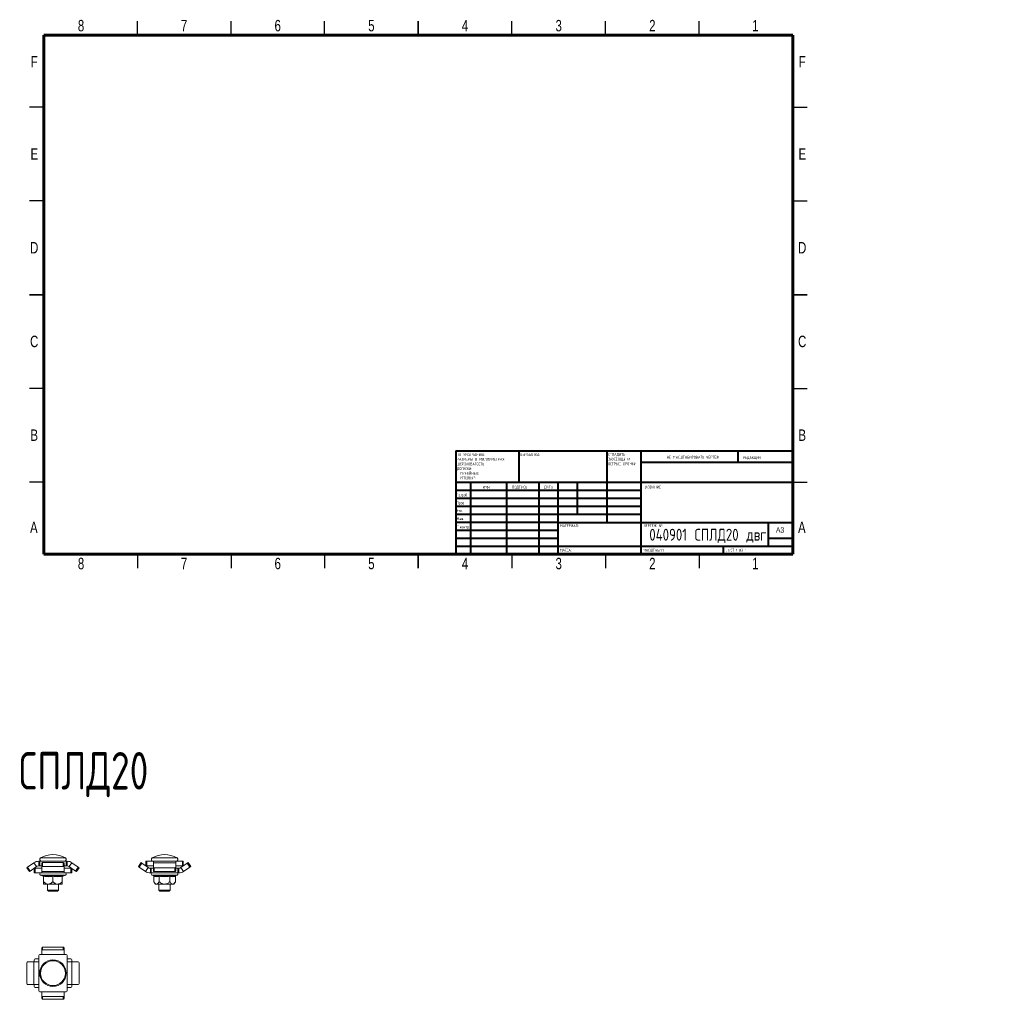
# Model space of a CAD drawing. Header units: millimetres. Extents: x -3 to 523, y -227 to 295.
import ezdxf

# ---------------------------------------------------------------- set-up
doc = ezdxf.new("R2010")
doc.units = ezdxf.units.MM
doc.styles.add('SLDTEXTSTYLE0', font='TXT', dxfattribs={"width": 0.7, "bigfont": 'bigfont'})
doc.styles.add('SLDTEXTSTYLE1', font='TXT', dxfattribs={"width": 0.75, "bigfont": 'bigfont'})
doc.styles.add('SLDTEXTSTYLE2', font='TXT', dxfattribs={"width": 0.75})
doc.styles.add('SLDTEXTSTYLE3', font='TXT', dxfattribs={"width": 0.681818, "bigfont": 'bigfont'})

# ---------------------------------------------------------------- blocks, each defined once
blk = doc.blocks.new('SW_NOTE_0')
at = {"color": 0, "linetype": 'Continuous', "lineweight": 0, "char_height": 1.5, "attachment_point": 1, "style": 'SLDTEXTSTYLE1'}
for s, insert in [('\\M+18452\\M+18443\\M+1844C\\M+18440\\M+18444\\M+18449\\M+18453\\M+1845D', (0, 1.93)), ('\\M+18448\\M+18440\\M+18454\\M+18452\\M+18445\\M+1844E\\M+18457\\M+1845C \\M+18449', (0, -0.57)), ('\\M+1844F\\M+18452\\M+18453\\M+18451\\M+1845C\\M+18445 \\M+1844B\\M+18451\\M+1844F\\M+1844D\\M+1844B\\M+18449', (0, -3.07))]:
    blk.add_mtext(s, dxfattribs=dict(at, insert=insert))
blk = doc.blocks.new('SW_NOTE_1')
at = {"color": 0, "linetype": 'Continuous', "lineweight": 0, "char_height": 1.5, "attachment_point": 1, "style": 'SLDTEXTSTYLE1'}
for s, insert in [('\\M+18450\\M+1844F \\M+18454\\M+1844D\\M+1844F\\M+1844C\\M+18458\\M+18440\\M+1844E\\M+18449\\M+1845F:', (0, 1.93)), ('\\M+18451\\M+18440\\M+18448\\M+1844D\\M+18445\\M+18451\\M+1845C \\M+18442 \\M+1844D\\M+18449\\M+1844C\\M+1844C\\M+18449\\M+1844D\\M+18445\\M+18453\\M+18451\\M+18440\\M+18456', (0, -0.57)), ('\\M+18459\\M+18445\\M+18451\\M+1844F\\M+18456\\M+1844F\\M+18442\\M+18440\\M+18453\\M+1844F\\M+18452\\M+18453\\M+1845D:', (0, -3.07)), ('\\M+18444\\M+1844F\\M+18450\\M+18454\\M+18452\\M+1844B\\M+18449:', (0, -5.57)), ('\\M+1844C\\M+18449\\M+1844E\\M+18445\\M+1844A\\M+1844E\\M+1845C\\M+18445:', (1.69, -8.07)), ('\\M+18454\\M+18443\\M+1844C\\M+1844F\\M+18442\\M+1845C\\M+18445:', (1.69, -10.57))]:
    blk.add_mtext(s, dxfattribs=dict(at, insert=insert))

msp = doc.modelspace()

# ---------------------------------------------------------------- linework, layer by layer
at = {"color": 7, "linetype": 'Continuous', "lineweight": 30}
for p, q in [((60, 287), (60, 294.5)), ((110, 287), (110, 294.5)), ((160, 287), (160, 294.5)), ((210, 287), (210, 294.5)), ((210, 294.5), (210, 287)), ((260, 287), (260, 294.5)), ((310, 287), (310, 294.5)), ((360, 287), (360, 294.5)), ((10, 248.5), (2.5, 248.5)), ((410, 248.5), (417.5, 248.5)), ((10, 198.5), (2.5, 198.5)), ((410, 198.5), (417.5, 198.5)), ((10, 148.5), (2.5, 148.5)), ((2.5, 148.5), (10, 148.5)), ((410, 148.5), (417.5, 148.5)), ((417.5, 148.5), (410, 148.5)), ((10, 98.5), (2.5, 98.5)), ((410, 98.5), (417.5, 98.5)), ((10, 48.5), (2.5, 48.5)), ((410, 48.5), (417.5, 48.5)), ((60, 10), (60, 2.5)), ((110, 10), (110, 2.5)), ((160, 10), (160, 2.5)), ((210, 10), (210, 2.5)), ((210, 2.5), (210, 10)), ((260, 10), (260, 2.5)), ((310, 10), (310, 2.5)), ((360, 10), (360, 2.5))]:
    msp.add_line(p, q, dxfattribs=at)
at = {"color": 7, "linetype": 'Continuous', "lineweight": 60}
for p, q in [((10, 10), (10, 287)), ((10, 287), (410, 287)), ((410, 287), (410, 10)), ((410, 10), (10, 10))]:
    msp.add_line(p, q, dxfattribs=at)
at = {"color": 7, "linetype": 'Continuous', "lineweight": 40}
for p, q in [((230, 65.25), (410, 65.25)), ((230, 65.25), (230, 10)), ((263.8, 48.25), (263.8, 65.25)), ((310.6, 65.25), (310.6, 27)), ((328.8, 65.25), (328.8, 10)), ((380.8, 58.88), (380.8, 65.25)), ((410, 58.88), (328.8, 58.88)), ((410, 48.25), (230, 48.25)), ((237.8, 48.25), (237.8, 10)), ((256.99, 48.25), (256.99, 10)), ((274.4, 48.25), (274.4, 10)), ((284.6, 10), (284.6, 48.25)), ((295, 31.25), (295, 48.25)), ((328.8, 44), (230, 44)), ((328.8, 39.75), (230, 39.75)), ((328.8, 35.5), (230, 35.5)), ((328.8, 31.25), (230, 31.25)), ((284.6, 27), (230, 27)), ((284.6, 27), (410, 27)), ((397, 14.25), (397, 27)), ((284.6, 22.75), (230, 22.75)), ((284.6, 18.5), (230, 18.5)), ((410, 18.5), (397, 18.5)), ((230, 14.25), (410, 14.25)), ((373, 10), (373, 14.25))]:
    msp.add_line(p, q, dxfattribs=at)
at = {"color": 8, "linetype": 'Continuous', "lineweight": 15}
for p, q in [((8.31, -152.03), (10.25, -152.03)), ((10.25, -152.03), (21.58, -152.03)), ((67.9, -152.03), (79.23, -152.03)), ((79.23, -152.03), (81.17, -152.03)), ((21.68, -161.15), (8.21, -161.15)), ((81.27, -161.15), (67.8, -161.15))]:
    msp.add_line(p, q, dxfattribs=at)
at = {"color": 7, "linetype": 'Continuous', "lineweight": 15}
for p, q in [((1.01, -157.25), (1.42, -156.97)), ((2.45, -159.3), (1.01, -157.25)), ((1.42, -156.97), (4.78, -154.61)), ((1.42, -156.97), (2.86, -159.01)), ((6.22, -156.66), (2.86, -159.01)), ((4.78, -154.61), (6.22, -156.66)), ((4.95, -160.05), (4.95, -157.55)), ((4.95, -157.55), (5.45, -157.55)), ((5.45, -157.55), (5.45, -160.05)), ((5.45, -157.55), (8.95, -157.55)), ((7.37, -156.3), (7.37, -153.8)), ((7.37, -153.8), (7.87, -153.8)), ((7.87, -156.3), (7.37, -156.3)), ((7.87, -153.8), (7.87, -156.3)), ((22.03, -153.8), (7.87, -153.8)), ((8.95, -156.3), (7.87, -156.3)), ((8.95, -156.88), (8.95, -154.83)), ((8.95, -156.88), (8.95, -159.24)), ((9.45, -154.55), (9.45, -156.6)), ((9.45, -154.55), (20.45, -154.55)), ((9.45, -156.6), (20.45, -156.6)), ((20.45, -156.6), (20.45, -154.55)), ((20.95, -154.83), (20.95, -156.88)), ((22.03, -156.3), (20.95, -156.3)), ((20.95, -156.88), (20.95, -159.24)), ((20.95, -157.55), (24.45, -157.55)), ((22.03, -156.3), (22.03, -153.8)), ((22.03, -153.8), (22.53, -153.8)), ((22.53, -156.3), (22.03, -156.3)), ((22.53, -153.8), (22.53, -156.3)), ((23.68, -156.66), (25.11, -154.61)), ((27.04, -159.01), (23.68, -156.66)), ((24.45, -160.05), (24.45, -157.55)), ((24.45, -157.55), (24.95, -157.55)), ((24.95, -157.55), (24.95, -160.05)), ((28.47, -156.97), (25.11, -154.61)), ((27.04, -159.01), (28.47, -156.97)), ((28.88, -157.25), (27.45, -159.3)), ((28.47, -156.97), (28.88, -157.25)), ((60.6, -156.6), (62.04, -154.55)), ((61.01, -156.88), (60.6, -156.6)), ((62.45, -154.83), (61.01, -156.88)), ((61.01, -156.88), (64.37, -159.24)), ((62.04, -154.55), (62.45, -154.83)), ((62.45, -154.83), (65.81, -157.19)), ((65.81, -157.19), (64.37, -159.24)), ((64.54, -156.3), (64.54, -153.8)), ((64.54, -153.8), (65.04, -153.8)), ((65.04, -156.3), (64.54, -156.3)), ((65.04, -153.8), (65.04, -156.3)), ((68.54, -153.8), (65.04, -153.8)), ((68.54, -156.3), (65.04, -156.3)), ((66.95, -160.05), (66.95, -157.55)), ((66.95, -157.55), (67.45, -157.55)), ((67.45, -157.55), (67.45, -160.05)), ((67.45, -157.55), (68.54, -157.55)), ((80.54, -153.8), (68.54, -153.8)), ((68.54, -154.61), (68.54, -153.8)), ((80.54, -154.61), (68.54, -154.61)), ((68.54, -156.97), (68.54, -154.61)), ((68.54, -159.01), (68.54, -156.97)), ((69.04, -157.25), (69.04, -159.3)), ((80.04, -157.25), (69.04, -157.25)), ((80.04, -159.3), (80.04, -157.25)), ((80.54, -153.8), (80.54, -154.61)), ((84.04, -153.8), (80.54, -153.8)), ((80.54, -156.97), (80.54, -154.61)), ((84.04, -156.3), (80.54, -156.3)), ((80.54, -156.97), (80.54, -159.01)), ((80.54, -157.55), (81.62, -157.55)), ((81.62, -160.05), (81.62, -157.55)), ((81.62, -157.55), (82.12, -157.55)), ((82.12, -157.55), (82.12, -160.05)), ((83.26, -157.19), (86.63, -154.83)), ((84.7, -159.24), (83.26, -157.19)), ((84.04, -156.3), (84.04, -153.8)), ((84.04, -153.8), (84.54, -153.8)), ((84.54, -156.3), (84.04, -156.3)), ((84.54, -153.8), (84.54, -156.3)), ((88.06, -156.88), (84.7, -159.24)), ((86.63, -154.83), (87.04, -154.55)), ((88.06, -156.88), (86.63, -154.83)), ((87.04, -154.55), (88.47, -156.6)), ((88.47, -156.6), (88.06, -156.88)), ((2.86, -159.01), (2.45, -159.3)), ((5.45, -160.05), (4.95, -160.05)), ((5.45, -160.05), (8.95, -160.05)), ((8.21, -161.15), (9.71, -161.7)), ((8.95, -159.24), (20.95, -159.24)), ((8.95, -160.05), (8.95, -159.24)), ((8.95, -160.05), (20.95, -160.05)), ((9.95, -161.77), (9.95, -164.71)), ((14.95, -161.77), (14.95, -164.71)), ((19.95, -161.77), (19.95, -164.71)), ((20.18, -161.7), (21.68, -161.15)), ((20.95, -159.24), (20.95, -160.05)), ((20.95, -160.05), (24.45, -160.05)), ((24.95, -160.05), (24.45, -160.05)), ((27.45, -159.3), (27.04, -159.01)), ((67.45, -160.05), (66.95, -160.05)), ((67.45, -160.05), (81.62, -160.05)), ((67.8, -161.15), (68.47, -161.39)), ((68.76, -161.77), (68.76, -164.71)), ((80.04, -159.3), (69.04, -159.3)), ((71.65, -161.77), (71.65, -164.71)), ((77.42, -161.77), (77.42, -164.71)), ((80.31, -161.77), (80.31, -164.71)), ((80.6, -161.39), (81.27, -161.15)), ((82.12, -160.05), (81.62, -160.05)), ((12.45, -166.05), (9.95, -166.05)), ((11.95, -166.05), (11.95, -169.24)), ((17.45, -166.05), (12.45, -166.05)), ((19.95, -166.05), (17.45, -166.05)), ((17.95, -169.24), (17.95, -166.05)), ((68.76, -164.71), (69.54, -166.05)), ((70.21, -166.05), (69.54, -166.05)), ((74.54, -166.05), (70.21, -166.05)), ((71.54, -166.05), (71.54, -169.24)), ((78.87, -166.05), (74.54, -166.05)), ((77.54, -169.24), (77.54, -166.05)), ((79.54, -166.05), (78.87, -166.05)), ((79.54, -166.05), (80.31, -164.71)), ((11.95, -169.24), (12.5, -169.8)), ((11.95, -169.24), (12.83, -169.24)), ((12.5, -169.8), (13.22, -169.8)), ((12.83, -169.24), (17.95, -169.24)), ((13.22, -169.8), (17.39, -169.8)), ((17.39, -169.8), (17.95, -169.24)), ((71.54, -169.24), (72.09, -169.8)), ((71.54, -169.24), (76.66, -169.24)), ((72.09, -169.8), (76.27, -169.8)), ((76.27, -169.8), (76.98, -169.8)), ((76.66, -169.24), (77.54, -169.24)), ((76.98, -169.8), (77.54, -169.24)), ((9.45, -199.58), (9.45, -201.02)), ((9.45, -199.58), (20.45, -199.58)), ((20.45, -201.02), (20.45, -199.58)), ((7.37, -207.52), (7.37, -204.02)), ((22.03, -203.52), (7.87, -203.52)), ((8.95, -201.43), (8.95, -199.99)), ((8.95, -201.43), (8.95, -203.52)), ((9.45, -201.02), (20.45, -201.02)), ((20.95, -199.99), (20.95, -201.43)), ((20.95, -203.52), (20.95, -201.43)), ((22.53, -204.02), (22.53, -207.52)), ((1.01, -219.02), (1.01, -208.02)), ((1.42, -207.52), (4.78, -207.52)), ((4.78, -219.52), (4.78, -207.52)), ((4.78, -207.52), (7.37, -207.52)), ((4.95, -206.43), (4.95, -207.52)), ((5.45, -205.93), (7.37, -205.93)), ((7.37, -219.52), (7.37, -207.52)), ((24.45, -205.93), (22.53, -205.93)), ((22.53, -219.52), (22.53, -207.52)), ((22.53, -207.52), (25.11, -207.52)), ((24.95, -206.43), (24.95, -207.52)), ((25.11, -219.52), (25.11, -207.52)), ((28.47, -207.52), (25.11, -207.52)), ((28.88, -219.02), (28.88, -208.02)), ((1.42, -219.52), (4.78, -219.52)), ((7.37, -219.52), (4.78, -219.52)), ((4.95, -219.52), (4.95, -220.6)), ((7.37, -223.02), (7.37, -219.52)), ((22.53, -223.02), (22.53, -219.52)), ((25.11, -219.52), (22.53, -219.52)), ((24.95, -219.52), (24.95, -220.6)), ((28.47, -219.52), (25.11, -219.52)), ((5.45, -221.1), (7.37, -221.1)), ((22.03, -223.52), (7.87, -223.52)), ((8.95, -223.52), (8.95, -225.61)), ((8.95, -227.04), (8.95, -225.61)), ((9.45, -226.02), (20.45, -226.02)), ((9.45, -226.02), (9.45, -227.45)), ((20.45, -227.45), (20.45, -226.02)), ((20.95, -225.61), (20.95, -223.52)), ((20.95, -225.61), (20.95, -227.04)), ((22.53, -221.1), (24.45, -221.1)), ((9.45, -227.45), (20.45, -227.45))]:
    msp.add_line(p, q, dxfattribs=at)
at = {"color": 7, "linetype": 'Continuous', "lineweight": 15, "flags": 128}
for points in [[(8.95, -154.83), (8.96, -154.78), (8.98, -154.72), (9.03, -154.67), (9.09, -154.63), (9.17, -154.6), (9.26, -154.57), (9.35, -154.55), (9.45, -154.55)], [(9.45, -156.6), (9.35, -156.6), (9.26, -156.62), (9.17, -156.64), (9.09, -156.68), (9.03, -156.72), (8.98, -156.77), (8.96, -156.83), (8.95, -156.88)], [(20.45, -154.55), (20.54, -154.55), (20.64, -154.57), (20.72, -154.6), (20.8, -154.63), (20.86, -154.67), (20.91, -154.72), (20.94, -154.78), (20.95, -154.83)], [(20.95, -156.88), (20.94, -156.83), (20.91, -156.77), (20.86, -156.72), (20.8, -156.68), (20.72, -156.64), (20.64, -156.62), (20.54, -156.6), (20.45, -156.6)], [(68.54, -156.97), (68.55, -157.02), (68.57, -157.08), (68.62, -157.12), (68.68, -157.17), (68.76, -157.2), (68.84, -157.23), (68.94, -157.25), (69.04, -157.25)], [(80.04, -157.25), (80.13, -157.25), (80.23, -157.23), (80.31, -157.2), (80.39, -157.17), (80.45, -157.12), (80.5, -157.08), (80.53, -157.02), (80.54, -156.97)], [(69.04, -159.3), (68.94, -159.29), (68.84, -159.28), (68.76, -159.25), (68.68, -159.22), (68.62, -159.17), (68.57, -159.12), (68.55, -159.07), (68.54, -159.01)], [(80.54, -159.01), (80.53, -159.07), (80.5, -159.12), (80.45, -159.17), (80.39, -159.22), (80.31, -159.25), (80.23, -159.28), (80.13, -159.29), (80.04, -159.3)]]:
    msp.add_lwpolyline(points, dxfattribs=at)
at = {"color": 7, "linetype": 'Continuous', "lineweight": 15}
for radius in [7.1, 6.64]:
    msp.add_circle((14.95, -213.52), radius, dxfattribs=at)
for centre, radius, start, end in [((8.8, -152.85), 0.95, 120.904, 270), ((14.95, -163.12), 12.92, 59.096, 120.904), ((21.1, -152.85), 0.95, 270, 59.096), ((68.39, -152.85), 0.95, 120.904, 270), ((74.54, -163.12), 12.92, 59.096, 120.904), ((80.69, -152.85), 0.95, 270, 59.096), ((7.37, -158.3), 4.5, 90, 125), ((7.37, -158.3), 2, 90, 125), ((22.53, -158.3), 4.5, 55, 90), ((22.53, -158.3), 2, 55, 90), ((66.95, -155.55), 2, 235, 270), ((82.12, -155.55), 2, 270, 305), ((8.41, -160.62), 0.567, 90, 250), ((9.59, -162.03), 0.36, 0.6755, 70.0455), ((20.31, -162.03), 0.36, 109.9694, 179.3179), ((21.49, -160.62), 0.567, 290, 90), ((66.95, -155.55), 4.5, 235, 270), ((67.99, -160.62), 0.567, 90, 250), ((81.08, -160.62), 0.567, 290, 90), ((82.12, -155.55), 4.5, 270, 305), ((9.41, -200.04), 0.462, 84.8889, 173.7565), ((20.49, -200.04), 0.462, 6.2435, 95.1111), ((7.87, -204.02), 0.5, 90, 180), ((9.41, -201.48), 0.462, 84.8889, 173.7565), ((20.49, -201.48), 0.462, 6.2435, 95.1111), ((22.03, -204.02), 0.5, 0, 90), ((1.47, -207.98), 0.462, 96.2435, 185.1111), ((5.45, -206.43), 0.5, 90, 180), ((24.45, -206.43), 0.5, 0, 90), ((28.42, -207.98), 0.462, 354.8889, 83.7565), ((1.47, -219.06), 0.462, 174.8889, 263.7565), ((5.45, -220.6), 0.5, 180, 270), ((24.45, -220.6), 0.5, 270, 0), ((28.42, -219.06), 0.462, 276.2435, 5.1111), ((7.87, -223.02), 0.5, 180, 270), ((9.41, -225.56), 0.462, 186.2435, 275.1111), ((20.49, -225.56), 0.462, 264.8889, 353.7565), ((22.03, -223.02), 0.5, 270, 0), ((9.41, -226.99), 0.462, 186.2435, 275.1111), ((20.49, -226.99), 0.462, 264.8889, 353.7565)]:
    msp.add_arc(centre, radius, start, end, dxfattribs=at)
for points, knots in [([(9.69, -161.39), (10.13, -161.48), (10.78, -161.6), (11.66, -161.68), (12.49, -161.71), (13.34, -161.66), (14.21, -161.54), (14.7, -161.44), (14.95, -161.39)], [0, 0, 0, 0, 0.248991, 0.374331, 0.500003, 0.714922, 0.857297, 1, 1, 1, 1]), ([(9.69, -161.39), (9.69, -161.39), (9.73, -161.41), (9.8, -161.45), (9.88, -161.54), (9.94, -161.65), (9.94, -161.73), (9.95, -161.77)], [0, 0, 0, 0, 0.007914, 0.267535, 0.528603, 0.763816, 1, 1, 1, 1]), ([(14.95, -161.77), (14.53, -161.84), (13.71, -161.99), (12.45, -162.06), (11.19, -161.99), (10.36, -161.84), (9.95, -161.77)], [0, 0, 0, 0, 0.249142, 0.5, 0.749009, 1, 1, 1, 1]), ([(14.95, -161.39), (15.38, -161.48), (16.03, -161.6), (16.9, -161.68), (17.72, -161.71), (18.57, -161.66), (19.45, -161.54), (19.95, -161.44), (20.2, -161.39)], [0, 0, 0, 0, 0.248991, 0.374331, 0.500003, 0.714922, 0.857297, 1, 1, 1, 1]), ([(14.95, -161.77), (14.95, -161.73), (14.95, -161.65), (14.95, -161.54), (14.95, -161.45), (14.95, -161.41), (14.95, -161.39), (14.95, -161.39)], [0, 0, 0, 0, 0.236184, 0.471397, 0.732465, 0.992086, 1, 1, 1, 1]), ([(19.95, -161.77), (19.53, -161.84), (18.71, -161.99), (17.45, -162.06), (16.19, -161.99), (15.36, -161.84), (14.95, -161.77)], [0, 0, 0, 0, 0.249142, 0.5, 0.749009, 1, 1, 1, 1]), ([(19.95, -161.77), (19.95, -161.73), (19.96, -161.65), (20.01, -161.54), (20.09, -161.45), (20.16, -161.41), (20.2, -161.39), (20.2, -161.39)], [0, 0, 0, 0, 0.236184, 0.471397, 0.732465, 0.992086, 1, 1, 1, 1]), ([(20.18, -161.69), (20.18, -161.69), (20.18, -161.7), (20.18, -161.7), (20.18, -161.7)], [0, 0, 0, 0, 0.914165, 1, 1, 1, 1]), ([(68.47, -161.39), (68.72, -161.48), (69.1, -161.6), (69.62, -161.68), (70.09, -161.71), (70.58, -161.66), (71.08, -161.54), (71.36, -161.44), (71.5, -161.39)], [0, 0, 0, 0, 0.248991, 0.374331, 0.500003, 0.714922, 0.857297, 1, 1, 1, 1]), ([(68.47, -161.39), (68.47, -161.39), (68.51, -161.41), (68.59, -161.45), (68.69, -161.54), (68.75, -161.65), (68.76, -161.73), (68.76, -161.77)], [0, 0, 0, 0, 0.007914, 0.267535, 0.528603, 0.763816, 1, 1, 1, 1]), ([(71.65, -161.77), (71.41, -161.84), (70.93, -161.99), (70.21, -162.06), (69.48, -161.99), (69, -161.84), (68.76, -161.77)], [0, 0, 0, 0, 0.249142, 0.5, 0.749009, 1, 1, 1, 1]), ([(71.5, -161.39), (71.75, -161.44), (72.25, -161.52), (73.01, -161.62), (73.77, -161.68), (74.5, -161.7), (75.2, -161.68), (75.92, -161.63), (76.71, -161.54), (77.28, -161.44), (77.57, -161.39)], [0, 0, 0, 0, 0.124596, 0.249376, 0.374888, 0.500734, 0.607913, 0.715314, 0.857494, 1, 1, 1, 1]), ([(71.5, -161.39), (71.5, -161.39), (71.52, -161.41), (71.56, -161.45), (71.61, -161.54), (71.64, -161.65), (71.65, -161.73), (71.65, -161.77)], [0, 0, 0, 0, 0.007914, 0.267535, 0.528603, 0.763816, 1, 1, 1, 1]), ([(77.42, -161.77), (76.95, -161.84), (75.99, -161.99), (74.54, -162.06), (73.09, -161.99), (72.13, -161.84), (71.65, -161.77)], [0, 0, 0, 0, 0.248751, 0.49921, 0.748609, 1, 1, 1, 1]), ([(77.57, -161.39), (77.57, -161.39), (77.55, -161.41), (77.51, -161.45), (77.46, -161.54), (77.43, -161.65), (77.42, -161.73), (77.42, -161.77)], [0, 0, 0, 0, 0.007914, 0.267535, 0.528603, 0.763816, 1, 1, 1, 1]), ([(80.31, -161.77), (80.07, -161.84), (79.59, -161.99), (78.87, -162.06), (78.14, -161.99), (77.66, -161.84), (77.42, -161.77)], [0, 0, 0, 0, 0.249142, 0.5, 0.749009, 1, 1, 1, 1]), ([(77.57, -161.39), (77.82, -161.48), (78.19, -161.6), (78.69, -161.68), (79.16, -161.71), (79.66, -161.66), (80.17, -161.54), (80.46, -161.44), (80.6, -161.39)], [0, 0, 0, 0, 0.248991, 0.374331, 0.500003, 0.714922, 0.857297, 1, 1, 1, 1]), ([(80.31, -161.77), (80.31, -161.73), (80.32, -161.65), (80.39, -161.54), (80.48, -161.45), (80.56, -161.41), (80.6, -161.39), (80.6, -161.39)], [0, 0, 0, 0, 0.236184, 0.471397, 0.732465, 0.992086, 1, 1, 1, 1]), ([(9.95, -164.71), (10.16, -164.91), (10.49, -165.22), (10.97, -165.57), (11.36, -165.79), (11.79, -165.96), (12.16, -166.04), (12.38, -166.05), (12.45, -166.05)], [0, 0, 0, 0, 0.2965042, 0.4480116, 0.5994071, 0.763911, 0.9281831, 1, 1, 1, 1]), ([(9.95, -166.05), (9.95, -166.05), (9.95, -166.05), (9.95, -165.99), (9.95, -165.82), (9.95, -165.49), (9.95, -165.09), (9.95, -164.81), (9.95, -164.71)], [0, 0, 0, 0, 0.0406611, 0.1970424, 0.3536012, 0.6026782, 0.8524681, 1, 1, 1, 1]), ([(12.45, -166.05), (12.57, -166.04), (12.81, -166.03), (13.24, -165.92), (13.73, -165.7), (14.21, -165.37), (14.61, -165.04), (14.83, -164.82), (14.95, -164.71)], [0, 0, 0, 0, 0.128322, 0.259218, 0.47039, 0.687276, 0.843302, 1, 1, 1, 1]), ([(14.95, -164.71), (15.16, -164.91), (15.49, -165.22), (15.97, -165.57), (16.36, -165.79), (16.78, -165.96), (17.16, -166.04), (17.38, -166.05), (17.45, -166.05)], [0, 0, 0, 0, 0.296498, 0.447293, 0.599393, 0.76177, 0.928185, 1, 1, 1, 1]), ([(17.45, -166.05), (17.57, -166.04), (17.81, -166.03), (18.24, -165.92), (18.73, -165.7), (19.21, -165.37), (19.61, -165.04), (19.83, -164.82), (19.95, -164.71)], [0, 0, 0, 0, 0.128322, 0.259218, 0.47039, 0.687276, 0.843302, 1, 1, 1, 1]), ([(19.95, -164.71), (19.95, -164.81), (19.95, -165.09), (19.95, -165.49), (19.95, -165.82), (19.95, -165.99), (19.95, -166.05), (19.95, -166.05), (19.95, -166.05)], [0, 0, 0, 0, 0.1475319, 0.3973218, 0.6463988, 0.8029576, 0.9593389, 1, 1, 1, 1]), ([(68.76, -164.71), (68.89, -164.91), (69.07, -165.22), (69.35, -165.57), (69.58, -165.79), (69.82, -165.96), (70.04, -166.04), (70.17, -166.05), (70.21, -166.05)], [0, 0, 0, 0, 0.296497, 0.448001, 0.599393, 0.76177, 0.928185, 1, 1, 1, 1]), ([(70.21, -166.05), (70.28, -166.04), (70.42, -166.03), (70.67, -165.92), (70.95, -165.7), (71.22, -165.37), (71.45, -165.04), (71.58, -164.82), (71.65, -164.71)], [0, 0, 0, 0, 0.128322, 0.259218, 0.47039, 0.687276, 0.843302, 1, 1, 1, 1]), ([(71.65, -164.71), (71.9, -164.92), (72.33, -165.27), (73.01, -165.67), (73.57, -165.91), (74.09, -166.03), (74.39, -166.04), (74.54, -166.05)], [0, 0, 0, 0, 0.300264, 0.511734, 0.727599, 0.862401, 1, 1, 1, 1]), ([(74.54, -166.05), (74.58, -166.05), (74.79, -166.05), (75.17, -165.99), (75.76, -165.82), (76.4, -165.49), (76.97, -165.09), (77.3, -164.81), (77.42, -164.71)], [0, 0, 0, 0, 0.0406611, 0.1970424, 0.3536012, 0.6026782, 0.8524681, 1, 1, 1, 1]), ([(77.42, -164.71), (77.55, -164.91), (77.73, -165.22), (78.01, -165.57), (78.24, -165.79), (78.48, -165.96), (78.7, -166.04), (78.83, -166.05), (78.87, -166.05)], [0, 0, 0, 0, 0.296504, 0.448012, 0.599407, 0.763911, 0.928183, 1, 1, 1, 1]), ([(78.87, -166.05), (78.94, -166.04), (79.08, -166.03), (79.33, -165.92), (79.61, -165.7), (79.88, -165.37), (80.11, -165.04), (80.24, -164.82), (80.31, -164.71)], [0, 0, 0, 0, 0.128322, 0.259218, 0.47039, 0.687276, 0.843302, 1, 1, 1, 1])]:
    msp.add_open_spline(points, degree=3, knots=knots, dxfattribs=at)
at = {"color": 8, "linetype": 'Continuous', "lineweight": 15}
for points, knots in [([(9.71, -161.7), (9.71, -161.7), (9.71, -161.7), (9.71, -161.68), (9.71, -161.64), (9.7, -161.54), (9.7, -161.44), (9.69, -161.39)], [0, 0, 0, 0, 0.0014684, 0.2158262, 0.430628, 0.7149875, 1, 1, 1, 1]), ([(20.2, -161.39), (20.2, -161.44), (20.19, -161.52), (20.19, -161.62), (20.18, -161.68), (20.18, -161.69), (20.18, -161.69)], [0, 0, 0, 0, 0.252795, 0.50596, 0.7606, 1, 1, 1, 1])]:
    msp.add_open_spline(points, degree=3, knots=knots, dxfattribs=at)

# ---------------------------------------------------------------- block references
at = {"color": 7, "linetype": 'Continuous', "lineweight": 0}
for name, p in [('SW_NOTE_1', (230.59, 61.99)), ('SW_NOTE_0', (311.31, 62.07))]:
    msp.add_blockref(name, p, dxfattribs=at)

# ---------------------------------------------------------------- texts
for s, insert, char_height, attachment_point, style in [('8', (29.94, 295.11), 6.1, 2, 'SLDTEXTSTYLE2'), ('7', (84.94, 295.11), 6.1, 2, 'SLDTEXTSTYLE2'), ('6', (134.94, 295.11), 6.1, 2, 'SLDTEXTSTYLE2'), ('5', (184.94, 295.11), 6.1, 2, 'SLDTEXTSTYLE2'), ('4', (234.94, 295.11), 6.1, 2, 'SLDTEXTSTYLE2'), ('3', (284.94, 295.11), 6.1, 2, 'SLDTEXTSTYLE2'), ('2', (334.94, 295.11), 6.1, 2, 'SLDTEXTSTYLE2'), ('1', (389.94, 295.11), 6.1, 2, 'SLDTEXTSTYLE2'), ('F', (4.94, 275.86), 6.1, 2, 'SLDTEXTSTYLE2'), ('F', (414.94, 275.86), 6.1, 2, 'SLDTEXTSTYLE2'), ('E', (5.01, 226.61), 6.1, 2, 'SLDTEXTSTYLE2'), ('E', (415.01, 226.61), 6.1, 2, 'SLDTEXTSTYLE2'), ('D', (4.93, 176.61), 6.1, 2, 'SLDTEXTSTYLE2'), ('D', (414.93, 176.61), 6.1, 2, 'SLDTEXTSTYLE2'), ('C', (4.94, 126.61), 6.1, 2, 'SLDTEXTSTYLE2'), ('C', (414.94, 126.61), 6.1, 2, 'SLDTEXTSTYLE2'), ('B', (4.95, 76.61), 6.1, 2, 'SLDTEXTSTYLE2'), ('B', (414.95, 76.61), 6.1, 2, 'SLDTEXTSTYLE2'), ('\\M+1844F\\M+18441\\M+18451\\M+18440\\M+18441\\M+1844F\\M+18453\\M+1844B\\M+18440:', (264.37, 63.92), 1.5, 1, 'SLDTEXTSTYLE1'), ('\\M+1844E\\M+18445 \\M+1844D\\M+18440\\M+18452\\M+18459\\M+18453\\M+18440\\M+18441\\M+18449\\M+18451\\M+1844F\\M+18442\\M+18440\\M+18453\\M+1845D \\M+18458\\M+18445\\M+18451\\M+18453\\M+18445\\M+18447', (342.61, 62.53), 1.5, 1, 'SLDTEXTSTYLE1'), ('\\M+18451\\M+18445\\M+18444\\M+18440\\M+1844B\\M+18457\\M+18449\\M+18460', (383.33, 62.33), 1.5, 1, 'SLDTEXTSTYLE1'), ('\\M+18451\\M+18470\\M+18478\\M+18482\\M+18470\\M+18471.', (230.21, 42.43), 1.5, 1, 'SLDTEXTSTYLE1'), ('\\M+18449\\M+1844D\\M+18460', (244.32, 46.5), 1.5, 1, 'SLDTEXTSTYLE1'), ('\\M+18450\\M+1844F\\M+18444\\M+18450\\M+18449\\M+18452\\M+1845D', (260.03, 46.56), 1.5, 1, 'SLDTEXTSTYLE1'), ('\\M+18444\\M+18440\\M+18453\\M+18440', (277.21, 46.58), 1.5, 1, 'SLDTEXTSTYLE1'), ('\\M+1844E\\M+18440\\M+18448\\M+18442\\M+18440\\M+1844E\\M+18449\\M+18445:', (330.07, 46.58), 1.5, 1, 'SLDTEXTSTYLE1'), ('\\M+18450\\M+18482\\M+18480\\M+18472.', (230.41, 38.15), 1.5, 1, 'SLDTEXTSTYLE1'), ('\\M+18454\\M+18484\\M+18472.', (230.4, 34.06), 1.5, 1, 'SLDTEXTSTYLE1'), ('A', (4.76, 27.36), 6.1, 2, 'SLDTEXTSTYLE2'), ('\\M+1844D\\M+18470\\M+1848A.', (230.46, 29.73), 1.5, 1, 'SLDTEXTSTYLE1'), ('A', (414.76, 27.36), 6.1, 2, 'SLDTEXTSTYLE2'), ('\\M+18453.\\M+1847B\\M+18480\\M+1847E\\M+18484\\M+18482', (230.67, 25.35), 1.5, 1, 'SLDTEXTSTYLE1'), ('040901 \\M+18452\\M+18450\\M+1844C\\M+1844420 \\M+18474\\M+18472\\M+18473', (364.54, 23.61), 6.35, 2, 'SLDTEXTSTYLE1'), ('\\M+1844D\\M+18440\\M+18453\\M+18445\\M+18451\\M+18449\\M+18440\\M+1844C:', (285.65, 25.99), 1.5, 1, 'SLDTEXTSTYLE1'), ('\\M+18458\\M+18445\\M+18451\\M+18453\\M+18445\\M+18447 \\M+18782:', (330.37, 25.99), 1.5, 1, 'SLDTEXTSTYLE1'), ('A3', (400.87, 24.41), 2.91, 1, 'SLDTEXTSTYLE2'), ('\\M+1844D\\M+18440\\M+18452\\M+18452\\M+18440:', (285.62, 12.95), 1.4986, 1, 'SLDTEXTSTYLE1'), ('\\M+1844D\\M+18440\\M+18452\\M+18459\\M+18453\\M+18440\\M+18441:1:1', (330.07, 12.9), 1.5, 1, 'SLDTEXTSTYLE1'), ('\\M+1844C\\M+18449\\M+18452\\M+18453 1 \\M+18449\\M+18448 1', (374.48, 12.9), 1.5, 1, 'SLDTEXTSTYLE3'), ('8', (29.94, 8.11), 6.1, 2, 'SLDTEXTSTYLE2'), ('7', (84.94, 8.11), 6.1, 2, 'SLDTEXTSTYLE2'), ('6', (134.94, 8.11), 6.1, 2, 'SLDTEXTSTYLE2'), ('5', (184.94, 8.11), 6.1, 2, 'SLDTEXTSTYLE2'), ('4', (234.94, 8.11), 6.1, 2, 'SLDTEXTSTYLE2'), ('3', (284.94, 8.11), 6.1, 2, 'SLDTEXTSTYLE2'), ('2', (334.94, 8.11), 6.1, 2, 'SLDTEXTSTYLE2'), ('1', (389.94, 8.11), 6.1, 2, 'SLDTEXTSTYLE2'), ('\\M+18452\\M+18450\\M+1844C\\M+1844420', (-3.22, -95.53), 20, 1, 'SLDTEXTSTYLE0')]:
    msp.add_mtext(s, dxfattribs=dict(at, insert=insert, char_height=char_height, attachment_point=attachment_point, style=style))

doc.saveas('drawing.dxf')
